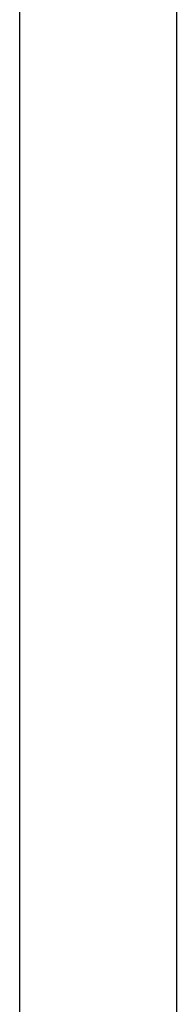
# Model space of a CAD drawing. Header units: millimetres. Extents: x -7814 to 55813, y 465 to 25965.
# Tile 94 of 112: x 55554 to 55813, y 12768 to 14398. Entities that reach past the tile are written whole.
import ezdxf

# ---------------------------------------------------------------- set-up
doc = ezdxf.new("R2010")
doc.units = ezdxf.units.MM
doc.layers.add('2D Drafting - General5', color=161, linetype='Continuous', lineweight=25)

msp = doc.modelspace()

# ---------------------------------------------------------------- linework, layer by layer
at = {"layer": '2D Drafting - General5', "linetype": 'Continuous'}
for p, q in [((55813.47163815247, 25965.02882998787), (55813.47163815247, 465.0521844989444)), ((55553.82893788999, 25705.3861297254), (55553.82893788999, 724.6948847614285))]:
    msp.add_line(p, q, dxfattribs=at)

doc.saveas('drawing.dxf')
